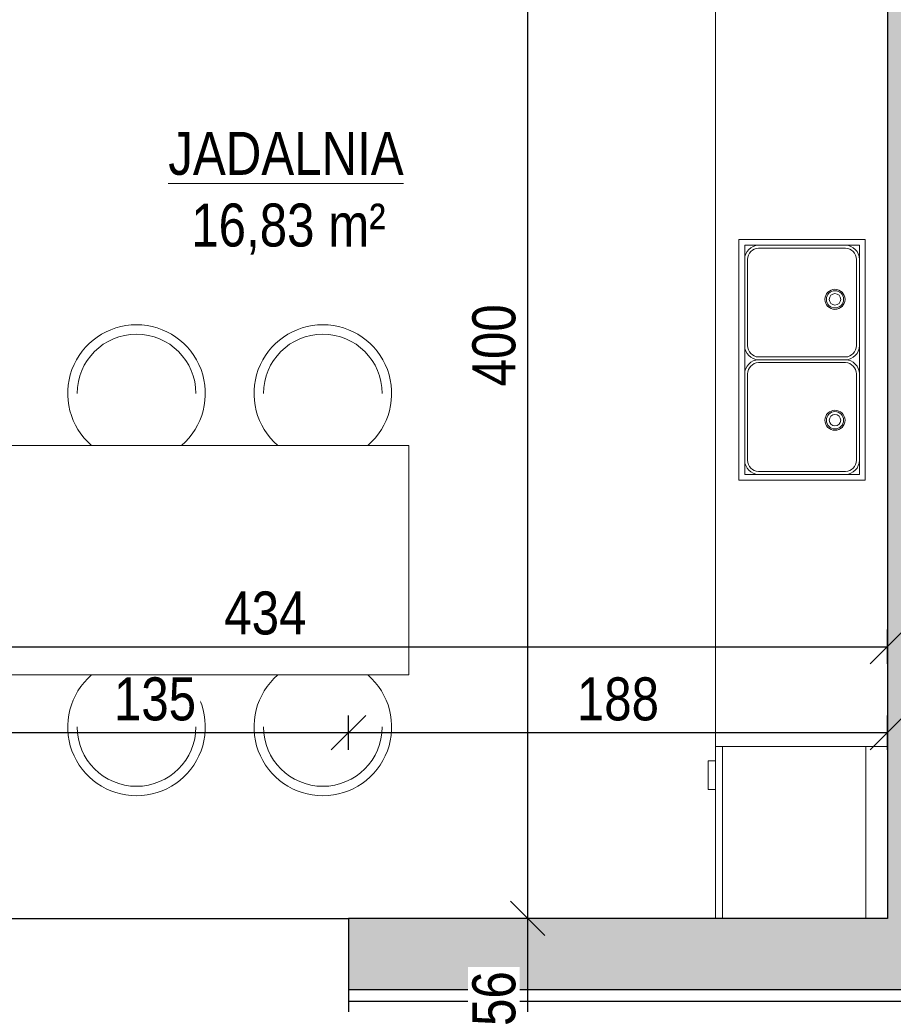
# Model space of a CAD drawing. Header units: millimetres. Extents: x 17147 to 52214, y -18116 to -4632.
# Tile 143 of 186: x 34875 to 35180, y -7012 to -6668. Entities that reach past the tile are written whole.
import ezdxf

# ---------------------------------------------------------------- set-up
doc = ezdxf.new("R2010")
doc.units = ezdxf.units.MM
doc.layers.get('Defpoints').update_dxf_attribs({"color": 6})
for name, color, linetype, lineweight, true_color in [('A-MEB', 7, 'Continuous', 0, 0x849491), ('A-wyposaż_kuchni', 9, 'Continuous', 13, 0x808080), ('S_KRESKOWANIE_SC_ISTN', 7, 'Continuous', 0, 0x878787)]:
    doc.layers.add(name, color=color, linetype=linetype, lineweight=lineweight, true_color=true_color)
for name, color, linetype, lineweight in [('A-opis', 130, 'Continuous', 9), ('A-wymiar', 177, 'Continuous', 0), ('A_SCIANA_ISTN', 253, 'Continuous', 25)]:
    doc.layers.add(name, color=color, linetype=linetype, lineweight=lineweight)
doc.styles.add('wymiary', font='ARIALN.TTF')
doc.dimstyles.new('anka', dxfattribs={"dimtxt": 15, "dimasz": 12, "dimexe": 6, "dimexo": 0.0625, "dimgap": 4, "dimtad": 1, "dimdec": 0, "dimzin": 0, "dimdsep": 46, "dimtxsty": 'wymiary', "dimblk": 'OBLIQUE', "dimcen": 0.09, "dimclrt": 7, "dimadec": 0, "dimazin": 0, "dimtfac": 1, "dimtdec": 0, "dimtix": 1, "dimtofl": 0, "dimtmove": 0, "dimatfit": 3, "dimldrblk": 'OBLIQUE', "dimfxl": 6, "dimfxlon": 1, "dimtfill": 1, "dimtolj": 1, "dimtzin": 0, "dimarcsym": 0})

# ---------------------------------------------------------------- blocks, each defined once
blk = doc.blocks.new('_OBLIQUE')
at = {"color": 0, "linetype": 'ByBlock'}
blk.add_line((-0.5, -0.5), (0.5, 0.5), dxfattribs=at)
blk = doc.blocks.new('*D158')
at = {"layer": 'A-wymiar', "color": 0, "lineweight": -2, "transparency": 16777216}
for p, q in [((35057.98, -6981.73), (35045.98, -6981.73)), ((35051.98, -6981.73), (35051.98, -7037.73)), ((35057.98, -7037.73), (35045.98, -7037.73))]:
    blk.add_line(p, q, dxfattribs=at)
at = {"layer": 'Defpoints', "color": 0, "transparency": 16777216}
for p in [(35177.51, -6981.73), (35051.98, -7037.73), (35233.51, -7037.73)]:
    blk.add_point(p, dxfattribs=at)
at = {"layer": 'A-wymiar', "color": 0, "lineweight": -2, "transparency": 16777216, "xscale": 12, "yscale": 12, "zscale": 12}
for p, rotation in [((35051.98, -6981.73), 90), ((35051.98, -7037.73), 270)]:
    blk.add_blockref('_OBLIQUE', p, dxfattribs=dict(at, rotation=rotation))
at = {"layer": 'A-wymiar', "color": 7, "transparency": 16777216, "insert": (35040.32, -7009.73), "char_height": 15, "attachment_point": 5, "rotation": 90, "style": 'wymiary', "bg_fill": 3, "box_fill_scale": 1.1, "bg_fill_color": 256, "bg_fill_true_color": 13158600, "bg_fill_transparency": 0}
blk.add_mtext('\\A1;56', dxfattribs=at)
blk = doc.blocks.new('lodowka')
at = {"layer": 'A-wyposaż_kuchni'}
for p, q in [((61898.64, -29425.44), (61838.64, -29425.44)), ((61838.64, -29425.44), (61838.64, -29485.44)), ((61898.64, -29485.44), (61898.64, -29425.44)), ((61898.64, -29432.94), (61838.64, -29432.94)), ((61898.64, -29482.94), (61838.64, -29482.94)), ((61838.64, -29485.44), (61898.64, -29485.44)), ((61883.64, -29487.94), (61883.64, -29485.44)), ((61893.64, -29485.44), (61893.64, -29487.94)), ((61893.64, -29487.94), (61883.64, -29487.94))]:
    blk.add_line(p, q, dxfattribs=at)
blk = doc.blocks.new('fr1')
at = {"color": 0, "linetype": 'ByBlock'}
for p, q in [((90.8, 438.2), (-210.3, 438.2)), ((90.8, 428.2), (-210.3, 428.2)), ((-259.7, 390.1), (-259.7, 86.3)), ((-249.7, 390.1), (-249.7, 86.5)), ((130.2, 86.5), (130.2, 390.1)), ((140.2, 87.7), (140.2, 390.1)), ((-210.3, 48.2), (90.8, 48.2)), ((-210.3, 38.2), (90.8, 38.2))]:
    blk.add_line(p, q, dxfattribs=at)
for radius in [35, 30, 20]:
    blk.add_circle((-70.8, 353.2), radius)
for centre, radius, start, end in [((-210.3, 388.7), 49.5, 90, 178.3814), ((-210.3, 388.7), 39.5, 90, 178.3814), ((90.8, 388.7), 49.5, 1.6186, 90), ((90.8, 388.7), 39.5, 1.6186, 90), ((-210.3, 87.7), 49.5, 181.6186, 270), ((-210.3, 87.7), 39.5, 181.6186, 270), ((90.8, 87.7), 39.5, 270, 358.3814), ((90.8, 87.7), 49.5, 270, 358.3814)]:
    blk.add_arc(centre, radius, start, end)
at = {"color": 0, "linetype": 'ByBlock', "extrusion": (0, 0, -1)}
blk.add_ellipse((90.8, 87.7), major_axis=(49.5, 0), ratio=1, start_param=0, end_param=0.02825, dxfattribs=at)
blk = doc.blocks.new('zlew1')
at = {"layer": 'A-wyposaż_kuchni', "rotation": 180}
blk.add_blockref('fr1', (65785.1, -26388.6), dxfattribs=at)
blk = doc.blocks.new('*D171')
at = {"layer": 'A-wymiar', "color": 0, "lineweight": -2, "transparency": 16777216}
for p, q in [((34743.51, -6892.91), (34743.51, -6880.91)), ((35177.51, -6892.91), (35177.51, -6880.91)), ((34743.51, -6886.91), (35177.51, -6886.91))]:
    blk.add_line(p, q, dxfattribs=at)
at = {"layer": 'Defpoints', "color": 0, "transparency": 16777216}
for p in [(35177.51, -6886.91), (34743.51, -6918.73), (35177.51, -6918.73)]:
    blk.add_point(p, dxfattribs=at)
at = {"layer": 'A-wymiar', "color": 0, "lineweight": -2, "transparency": 16777216, "xscale": 12, "yscale": 12, "zscale": 12, "rotation": 180}
blk.add_blockref('_OBLIQUE', (34743.51, -6886.91), dxfattribs=at)
at = {"layer": 'A-wymiar', "color": 0, "lineweight": -2, "transparency": 16777216, "xscale": 12, "yscale": 12, "zscale": 12}
blk.add_blockref('_OBLIQUE', (35177.51, -6886.91), dxfattribs=at)
at = {"layer": 'A-wymiar', "color": 7, "lineweight": 9, "transparency": 16777216, "insert": (34960.51, -6875.25), "char_height": 15, "attachment_point": 5, "style": 'wymiary', "bg_fill": 3, "box_fill_scale": 1.1, "bg_fill_color": 256, "bg_fill_true_color": 13158600, "bg_fill_transparency": 0}
blk.add_mtext('\\A1;434', dxfattribs=at)
blk = doc.blocks.new('*D174')
at = {"layer": 'A-wymiar', "color": 0, "lineweight": -2, "transparency": 16777216}
for p, q in [((34854.51, -6922.89), (34854.51, -6910.89)), ((34989.51, -6922.89), (34989.51, -6910.89)), ((34854.51, -6916.89), (34989.51, -6916.89))]:
    blk.add_line(p, q, dxfattribs=at)
at = {"layer": 'Defpoints', "color": 0, "transparency": 16777216}
for p in [(34989.51, -6916.89), (34854.51, -6981.73), (34989.51, -6981.73)]:
    blk.add_point(p, dxfattribs=at)
at = {"layer": 'A-wymiar', "color": 0, "lineweight": -2, "transparency": 16777216, "xscale": 12, "yscale": 12, "zscale": 12, "rotation": 180}
blk.add_blockref('_OBLIQUE', (34854.51, -6916.89), dxfattribs=at)
at = {"layer": 'A-wymiar', "color": 0, "lineweight": -2, "transparency": 16777216, "xscale": 12, "yscale": 12, "zscale": 12}
blk.add_blockref('_OBLIQUE', (34989.51, -6916.89), dxfattribs=at)
at = {"layer": 'A-wymiar', "color": 7, "lineweight": 9, "transparency": 16777216, "insert": (34922.01, -6905.24), "char_height": 15, "attachment_point": 5, "style": 'wymiary', "bg_fill": 3, "box_fill_scale": 1.1, "bg_fill_color": 256, "bg_fill_true_color": 13158600, "bg_fill_transparency": 0}
blk.add_mtext('\\A1;135', dxfattribs=at)
blk = doc.blocks.new('*D175')
at = {"layer": 'A-wymiar', "color": 0, "lineweight": -2, "transparency": 16777216}
for p, q in [((34989.51, -6922.89), (34989.51, -6910.89)), ((35177.51, -6922.89), (35177.51, -6910.89)), ((34989.51, -6916.89), (35177.51, -6916.89))]:
    blk.add_line(p, q, dxfattribs=at)
at = {"layer": 'Defpoints', "color": 0, "transparency": 16777216}
for p in [(35177.51, -6916.89), (34989.51, -6981.73), (35177.51, -6981.73)]:
    blk.add_point(p, dxfattribs=at)
at = {"layer": 'A-wymiar', "color": 0, "lineweight": -2, "transparency": 16777216, "xscale": 12, "yscale": 12, "zscale": 12, "rotation": 180}
blk.add_blockref('_OBLIQUE', (34989.51, -6916.89), dxfattribs=at)
at = {"layer": 'A-wymiar', "color": 0, "lineweight": -2, "transparency": 16777216, "xscale": 12, "yscale": 12, "zscale": 12}
blk.add_blockref('_OBLIQUE', (35177.51, -6916.89), dxfattribs=at)
at = {"layer": 'A-wymiar', "color": 7, "lineweight": 9, "transparency": 16777216, "insert": (35083.51, -6905.24), "char_height": 15, "attachment_point": 5, "style": 'wymiary', "bg_fill": 3, "box_fill_scale": 1.1, "bg_fill_color": 256, "bg_fill_true_color": 13158600, "bg_fill_transparency": 0}
blk.add_mtext('\\A1;188', dxfattribs=at)
blk = doc.blocks.new('*D450')
at = {"layer": 'A-wymiar', "color": 0, "lineweight": -2, "transparency": 16777216}
for p, q in [((35057.98, -6581.73), (35045.98, -6581.73)), ((35051.98, -6581.73), (35051.98, -6981.73)), ((35057.98, -6981.73), (35045.98, -6981.73))]:
    blk.add_line(p, q, dxfattribs=at)
at = {"layer": 'Defpoints', "color": 0, "transparency": 16777216}
for p in [(35177.51, -6581.73), (35051.98, -6981.73), (35177.51, -6981.73)]:
    blk.add_point(p, dxfattribs=at)
at = {"layer": 'A-wymiar', "color": 0, "lineweight": -2, "transparency": 16777216, "xscale": 12, "yscale": 12, "zscale": 12}
for p, rotation in [((35051.98, -6581.73), 90), ((35051.98, -6981.73), 270)]:
    blk.add_blockref('_OBLIQUE', p, dxfattribs=dict(at, rotation=rotation))
at = {"layer": 'A-wymiar', "color": 7, "transparency": 16777216, "insert": (35040.32, -6781.73), "char_height": 15, "attachment_point": 5, "rotation": 90, "style": 'wymiary', "bg_fill": 3, "box_fill_scale": 1.1, "bg_fill_color": 256, "bg_fill_true_color": 13158600, "bg_fill_transparency": 0}
blk.add_mtext('\\A1;400', dxfattribs=at)

msp = doc.modelspace()

# ---------------------------------------------------------------- hatches: boundary and pattern name
at = {"layer": 'S_KRESKOWANIE_SC_ISTN', "transparency": 33554559}
h = msp.add_hatch(color=256, dxfattribs=at)
h.dxf.hatch_style = 1
h.paths.add_polyline_path([(35202.51, -6273.72), (35177.51, -6273.72), (35177.51, -6381.73), (34773.26, -6381.73), (34773.26, -6311.73), (34761.26, -6311.73), (34761.26, -6381.73), (34731.51, -6381.73), (34731.51, -6453.73), (34743.51, -6453.73), (34743.51, -6406.73), (35177.51, -6406.73), (35177.51, -6981.73), (35072.82, -6981.73), (35072.82, -7006.73), (35202.51, -7006.73)])
h = msp.add_hatch(color=256, dxfattribs=at)
h.dxf.hatch_style = 1
h.paths.add_polyline_path([(35072.82, -6981.73), (34989.51, -6981.73), (34989.51, -7006.73), (35072.82, -7006.73)], flags=17)

# ---------------------------------------------------------------- linework, layer by layer
at = {"layer": 'A-MEB'}
for centre, radius, start, end in [((34915.56, -6798.56), 24.01, 310.7329, 229.2671), ((34980.56, -6798.56), 24.01, 310.7329, 229.2671), ((34915.56, -6798.56), 20.71, 0, 180), ((34980.56, -6798.56), 20.71, 0, 180), ((34915.56, -6914.94), 24.01, 130.7329, 49.2671), ((34980.56, -6914.94), 24.01, 130.7329, 49.2671), ((34915.56, -6914.94), 20.71, 180, 0), ((34980.56, -6914.94), 20.71, 180, 0)]:
    msp.add_arc(centre, radius, start, end, dxfattribs=at)
at = {"layer": 'A-wyposaż_kuchni'}
for points in [[(35169.73, -6828.79), (35125.73, -6828.79), (35125.73, -6744.8), (35169.73, -6744.8)], [(35167.73, -6826.79), (35127.73, -6826.79), (35127.73, -6746.8), (35167.73, -6746.8)]]:
    msp.add_lwpolyline(points, close=True, dxfattribs=at)
at = {"layer": 'A_SCIANA_ISTN'}
for p, q in [((35177.51, -6406.73), (35177.51, -6981.73)), ((34854.51, -6981.73), (34989.51, -6981.73)), ((34989.51, -6981.73), (34989.51, -7022.73)), ((35177.51, -6981.73), (34989.51, -6981.73)), ((35202.51, -7006.73), (34989.51, -7006.73)), ((35206.51, -7010.73), (34989.51, -7010.73))]:
    msp.add_line(p, q, dxfattribs=at)

# ---------------------------------------------------------------- block references
at = {"layer": 'A-wyposaż_kuchni', "yscale": 0.1, "zscale": 0.1}
for p, xscale, rotation in [((32485.05, -13351.28), 0.1, 89.99999999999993), ((32485.05, -222.3), -0.1, 90)]:
    msp.add_blockref('zlew1', p, dxfattribs=dict(at, xscale=xscale, rotation=rotation))

# ---------------------------------------------------------------- texts
at = {"layer": 'A-opis', "color": 156, "true_color": 0x0f468a, "insert": (34873.17, -6707.25), "char_height": 15, "attachment_point": 1, "style": 'wymiary'}
msp.add_mtext_dynamic_manual_height_columns('\\pi53.481;{\\LJADALNIA}\\P\\pi61.482;16,83 m²', width=188.6534, gutter_width=12.5, heights=[0], dxfattribs=at)

# ---------------------------------------------------------------- next in the draw order: dimensions: what is measured, and where the dimension line sits
at = {"layer": 'A-wymiar'}
dim = msp.add_linear_dim(base=(35051.98, -7037.73), p1=(35177.51, -6981.73), p2=(35233.51, -7037.73), angle=90, dimstyle='anka', override={"dimtmove": 1}, dxfattribs=at)
dim.commit()
dim.dimension.update_dxf_attribs({"geometry": '*D158', "text_midpoint": (35040.32, -7009.73)})

# ---------------------------------------------------------------- next in the draw order: linework, layer by layer
at = {"layer": 'A-wyposaż_kuchni'}
msp.add_lwpolyline([(35177.51, -6593.73), (35117.51, -6593.73), (35117.51, -6981.73)], dxfattribs=at)

# ---------------------------------------------------------------- next in the draw order: block references
at = {"layer": 'A-wyposaż_kuchni', "xscale": -1, "rotation": 270}
msp.add_blockref('lodowka', (64602.95, -68820.37), dxfattribs=at)

# ---------------------------------------------------------------- next in the draw order: dimensions: what is measured, and where the dimension line sits
at = {"layer": 'A-wymiar', "lineweight": 9}
dim = msp.add_linear_dim(base=(35177.51, -6886.91), p1=(34743.51, -6918.73), p2=(35177.51, -6918.73), dimstyle='anka', override={"dimtmove": 1}, dxfattribs=at)
dim.commit()
dim.dimension.update_dxf_attribs({"geometry": '*D171', "text_midpoint": (34960.51, -6875.25)})

# ---------------------------------------------------------------- next in the draw order: dimensions: what is measured, and where the dimension line sits
dim = msp.add_linear_dim(base=(34989.51, -6916.89), p1=(34854.51, -6981.73), p2=(34989.51, -6981.73), dimstyle='anka', override={"dimtmove": 1}, dxfattribs=at)
dim.commit()
dim.dimension.update_dxf_attribs({"geometry": '*D174', "text_midpoint": (34922.01, -6905.24)})

# ---------------------------------------------------------------- next in the draw order: dimensions: what is measured, and where the dimension line sits
dim = msp.add_linear_dim(base=(35177.51, -6916.89), p1=(34989.51, -6981.73), p2=(35177.51, -6981.73), dimstyle='anka', override={"dimtmove": 1}, dxfattribs=at)
dim.commit()
dim.dimension.update_dxf_attribs({"geometry": '*D175', "text_midpoint": (35083.51, -6905.24)})

# ---------------------------------------------------------------- next in the draw order: linework, layer by layer
at = {"layer": 'A-wyposaż_kuchni'}
msp.add_lwpolyline([(35010.56, -6816.75), (35010.56, -6896.75), (34744.06, -6896.75), (34744.06, -6816.75), (35010.56, -6816.75)], dxfattribs=at)

# ---------------------------------------------------------------- next in the draw order: dimensions: what is measured, and where the dimension line sits
at = {"layer": 'A-wymiar'}
dim = msp.add_linear_dim(base=(35051.98, -6981.73), p1=(35177.51, -6581.73), p2=(35177.51, -6981.73), angle=90, dimstyle='anka', override={"dimtmove": 1}, dxfattribs=at)
dim.commit()
dim.dimension.update_dxf_attribs({"geometry": '*D450', "text_midpoint": (35040.32, -6781.73)})

doc.saveas('drawing.dxf')
